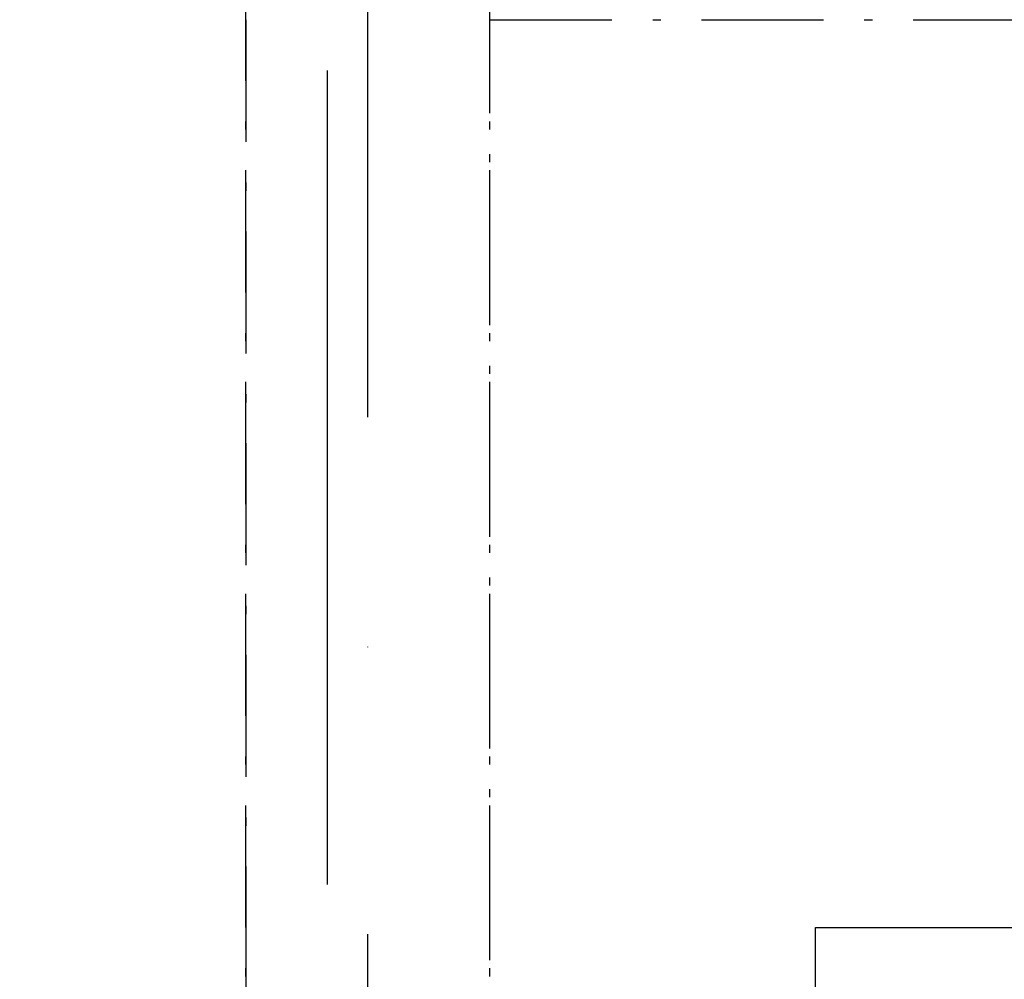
# Model space of a CAD drawing. Header units: millimetres. Extents: x -173281 to 144469, y -85977 to 83288.
# Tile 157 of 256: x -61667 to -61062, y -38074 to -37484. Entities that reach past the tile are written whole.
import ezdxf
from ezdxf.enums import TextEntityAlignment as Align

# ---------------------------------------------------------------- set-up
doc = ezdxf.new("R2010")
doc.units = ezdxf.units.MM
doc.header["$LTSCALE"] = 0.5
doc.header["$MEASUREMENT"] = 0
for name, pattern in [('Akselinje', [1500, 1000, -200, 100, -200]), ('Over snittplan', [260, 150, -50, 10, -50]), ('PLINE', [0]), ('Prikk & stiplet', [1340.555525, 705.555534, -352.777767, 0, -282.222223])]:
    doc.linetypes.add(name, pattern=pattern)
for name, color, linetype in [('223- Bjelker', 7, 'Continuous'), ('256- Faste himlinger og overflatebehandling(Nye konstruksjoner)', 7, 'Continuous'), ('82-- Modullinjer', 7, 'Continuous')]:
    doc.layers.add(name, color=color, linetype=linetype)
doc.styles.add('GENERATED_STYLE_1', font='arial.ttf')
doc.styles.add('GENERATED_STYLE_2', font='arial.ttf')

# ---------------------------------------------------------------- blocks, each defined once
blk = doc.blocks.new('Standard grid marker[180]', base_point=(-61478.16, 26434.41))
at = {"layer": '82-- Modullinjer', "linetype": 'Akselinje'}
blk.add_line((-61478.16, 26234.41), (-61478.16, -50174.43), dxfattribs=at)
at = {"layer": '82-- Modullinjer', "style": 'GENERATED_STYLE_2'}
for tag, p in [('AC_MarkerText_1_0', (-61605.66, 26644.41)), ('AC_MarkerText_1_1', (-61605.66, -50664.43))]:
    blk.add_attdef(tag, text='', height=175, rotation=90, dxfattribs=at).set_placement(p, align=Align.TOP_CENTER)

msp = doc.modelspace()

# ---------------------------------------------------------------- linework, layer by layer
at = {"layer": '223- Bjelker', "linetype": 'Over snittplan'}
for p, q in [((-61528.16, -43761.93), (-61528.16, -35416.93)), ((-61378.16, -43761.93), (-61378.16, -35416.93))]:
    msp.add_line(p, q, dxfattribs=at)
at = {"layer": '223- Bjelker', "linetype": 'Prikk & stiplet'}
msp.add_line((-61453.16, -43761.93), (-61453.16, -35416.93), dxfattribs=at)
at = {"layer": '256- Faste himlinger og overflatebehandling(Nye konstruksjoner)', "linetype": 'Over snittplan', "flags": 128}
for points in [[(-61528.16, -37484.43), (-61528.16, -39491.93)], [(-61378.16, -39491.93), (-61378.16, -37484.43)], [(-61378.16, -37484.43), (-60435.66, -37484.43)]]:
    msp.add_lwpolyline(points, dxfattribs=at)
at = {"layer": '256- Faste himlinger og overflatebehandling(Nye konstruksjoner)', "linetype": 'PLINE'}
msp.add_lwpolyline([(-60578.16, -38041.93), (-60578.16, -39241.93), (-61178.16, -39241.93), (-61178.16, -38041.93)], close=True, dxfattribs=at)

# ---------------------------------------------------------------- block references
at = {"layer": '82-- Modullinjer', "linetype": 'PLINE'}
msp.add_blockref('Standard grid marker[180]', (-61478.16, 26434.41), dxfattribs=at)

# ---------------------------------------------------------------- texts
at = {"layer": '256- Faste himlinger og overflatebehandling(Nye konstruksjoner)', "linetype": 'Continuous', "insert": (-63295.68, -37457.89), "char_height": 125, "attachment_point": 1, "rotation": 327.35359, "style": 'GENERATED_STYLE_1'}
msp.add_mtext('\\A1;{\\pql;\\fArial|b0|i0|c0|p0;\\W1.000000;Skråande\\fArial|b0|i0|c0|p0;\\W1.000000; perforert gipshimling}', dxfattribs=at)

doc.saveas('drawing.dxf')
